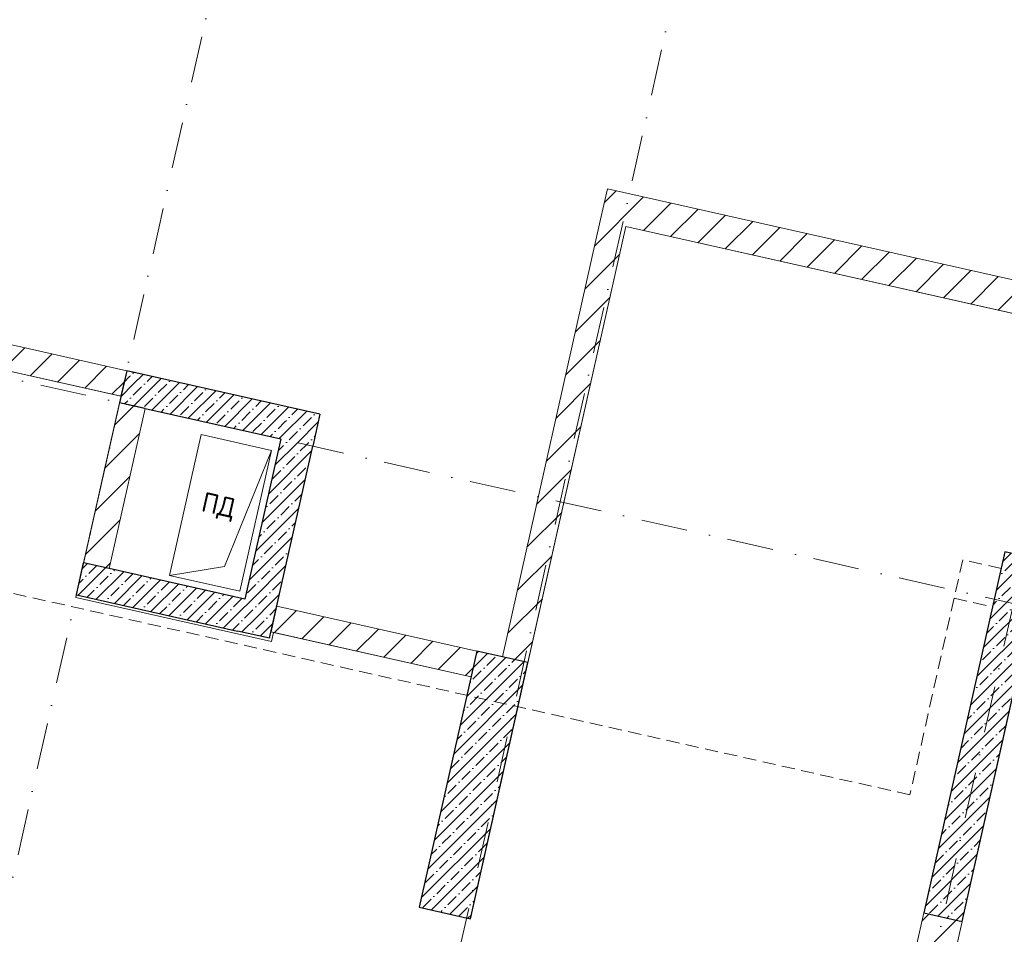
# Model space of a CAD drawing. Header units: millimetres. Extents: x -7218036 to -6881410, y 6117771 to 6219607.
# Tile 48 of 84: x -7170126 to -7162624, y 6136831 to 6143800. Entities that reach past the tile are written whole.
import ezdxf
from ezdxf.enums import TextEntityAlignment as Align

# ---------------------------------------------------------------- set-up
doc = ezdxf.new("R2010")
doc.units = ezdxf.units.MM
doc.header["$MEASUREMENT"] = 0
doc.linetypes.add('Dashed_1', pattern=[150, 100, -50])
doc.linetypes.add('Штрихпунктирная', pattern=[670.277762, 352.777767, -176.388884, 0, -141.111112])
for name, color, linetype in [('S - МОП.АР', 7, 'Continuous'), ('АР-Стены_внутренние_пилоны.АР', 7, 'Continuous'), ('АР-Чертеж-Оси_Осевые размеры.АР', 7, 'Continuous'), ('ИОС-Шахты и отверстия.АР', 7, 'Continuous')]:
    doc.layers.add(name, color=color, linetype=linetype)
for name, color, linetype, lineweight in [('АР-Стены_внутренние_пилоны.АР_Ном._пера__1', 7, 'Continuous', 15), ('АР-Чертеж-Оси_Осевые размеры.АР_Ном._пера__120', 7, 'Continuous', 0), ('ИОС-Шахты и отверстия (перекидка)_Ном._пера__1', 7, 'Continuous', 0), ('ИОС-Шахты и отверстия.АР_Ном._пера__1', 7, 'Continuous', 0)]:
    doc.layers.add(name, color=color, linetype=linetype, lineweight=lineweight)
doc.styles.add('РЎР“Р•РќР•Р\xa0Р\x98Р\xa0_РЎРўР\x98Р›Р¬_2', font='GOST_Common.ttf')
doc.styles.add('РЎР“Р•РќР•Р\xa0Р\x98Р\xa0_РЎРўР\x98Р›Р¬_3', font='GOTHIC.TTF')
doc.styles.add('РЎР“Р•РќР•Р\xa0Р\x98Р\xa0_РЎРўР\x98Р›Р¬_4', font='isocpeur.ttf')
pattern_1 = [(45, (-6566190.34, 6562677.8), (-127.279217, 127.279217), [])]
pattern_2 = [(45, (-6566190.34, 6562677.8), (-84.852814, 84.852814), []), (45, (-6566232.77, 6562720.22), (-84.852814, 84.852814), [90, -30, 0, -30])]

# ---------------------------------------------------------------- blocks, each defined once
blk = doc.blocks.new('Стена_14_1', base_point=(-7165577.2, 6142367.5))
at = {"layer": 'АР-Стены_внутренние_пилоны.АР', "linetype": 'Continuous', "lineweight": 0, "true_color": 0x000000}
h = blk.add_hatch(dxfattribs=at)
h.set_pattern_fill('БЛОКИ_БЕТОННЫЕ_ЭФФЕКТИВН_78', color=18, style=0, pattern_type=2)
h.set_pattern_definition(pattern_1)
h.paths.add_polyline_path([(-7165702.1, 6142267.5), (-7165507, 6142223.6), (-7165647.3, 6142511.4)])
h = blk.add_hatch(dxfattribs=at)
h.set_pattern_fill('БЛОКИ_БЕТОННЫЕ_ЭФФЕКТИВН_78', color=18, style=0, pattern_type=2)
h.set_pattern_definition(pattern_1)
h.paths.add_polyline_path([(-7165647.3, 6142511.4), (-7165507, 6142223.6), (-7165452.2, 6142467.6)])
h = blk.add_hatch(dxfattribs=at)
h.set_pattern_fill('БЛОКИ_БЕТОННЫЕ_ЭФФЕКТИВН_78', color=18, style=0, pattern_type=2)
h.set_pattern_definition(pattern_1)
h.paths.add_polyline_path([(-7162173.8, 6141731.3), (-7165452.2, 6142467.6), (-7165507, 6142223.6), (-7162228.6, 6141487.3)])
at = {"layer": 'АР-Стены_внутренние_пилоны.АР_Ном._пера__1', "color": 7, "linetype": 'Continuous', "lineweight": 15, "flags": 128}
for points in [[(-7165647.3, 6142511.4), (-7165702.1, 6142267.5)], [(-7162173.8, 6141731.3), (-7165647.3, 6142511.4)], [(-7165507, 6142223.6), (-7162228.6, 6141487.3)]]:
    blk.add_lwpolyline(points, dxfattribs=at)
blk = doc.blocks.new('Стена_16_1', base_point=(-7166350.7, 6138923.3))
at = {"layer": 'АР-Стены_внутренние_пилоны.АР', "linetype": 'Continuous', "lineweight": 0, "true_color": 0x000000}
h = blk.add_hatch(dxfattribs=at)
h.set_pattern_fill('БЛОКИ_БЕТОННЫЕ_ЭФФЕКТИВН_78', color=18, style=0, pattern_type=2)
h.set_pattern_definition(pattern_1)
h.paths.add_polyline_path([(-7165702.1, 6142267.5), (-7166448.2, 6138945.2), (-7166253.1, 6138901.4), (-7165507, 6142223.6)])
at = {"layer": 'АР-Стены_внутренние_пилоны.АР_Ном._пера__1', "color": 7, "linetype": 'Continuous', "lineweight": 15, "flags": 128}
for points in [[(-7165702.1, 6142267.5), (-7166448.2, 6138945.2)], [(-7166253.1, 6138901.4), (-7165507, 6142223.6)], [(-7166253.1, 6138901.4), (-7166448.2, 6138945.2)]]:
    blk.add_lwpolyline(points, dxfattribs=at)
blk = doc.blocks.new('Стена_17_1', base_point=(-7168188.5, 6139233.6))
at = {"layer": 'АР-Стены_внутренние_пилоны.АР', "linetype": 'Continuous', "lineweight": 0, "true_color": 0x000000}
h = blk.add_hatch(dxfattribs=at)
h.set_pattern_fill('БЛОКИ_БЕТОННЫЕ_ЭФФЕКТИВН_78', color=18, style=0, pattern_type=2)
h.set_pattern_definition(pattern_1)
h.paths.add_polyline_path([(-7168210.5, 6139136), (-7166687.2, 6138793.9), (-7166643.4, 6138989.1), (-7168166.6, 6139331.2)])
at = {"layer": 'АР-Стены_внутренние_пилоны.АР_Ном._пера__1', "color": 7, "linetype": 'Continuous', "lineweight": 15, "flags": 128}
for points in [[(-7168166.6, 6139331.2), (-7168210.5, 6139136)], [(-7166643.4, 6138989.1), (-7168166.6, 6139331.2)], [(-7168210.5, 6139136), (-7166687.2, 6138793.9)], [(-7166687.2, 6138793.9), (-7166643.4, 6138989.1)]]:
    blk.add_lwpolyline(points, dxfattribs=at)
blk = doc.blocks.new('Стена_18_1', base_point=(-7169212.2, 6141103.4))
at = {"layer": 'АР-Стены_внутренние_пилоны.АР', "linetype": 'Continuous', "lineweight": 0, "true_color": 0x000000}
h = blk.add_hatch(dxfattribs=at)
h.set_pattern_fill('БЛОКИ_БЕТОННЫЕ_ЭФФЕКТИВН_78', color=18, style=0, pattern_type=2)
h.set_pattern_definition(pattern_1)
h.paths.add_polyline_path([(-7169443.4, 6139617.9), (-7169169.4, 6140837.5), (-7169364.6, 6140881.4), (-7169638.5, 6139661.8)])
at = {"layer": 'АР-Стены_внутренние_пилоны.АР_Ном._пера__1', "color": 7, "linetype": 'Continuous', "lineweight": 30}
for p, q in [((-7169169.4, 6140837.5), (-7169364.6, 6140881.4)), ((-7169443.4, 6139617.9), (-7169638.5, 6139661.8))]:
    blk.add_line(p, q, dxfattribs=at)
at = {"layer": 'АР-Стены_внутренние_пилоны.АР_Ном._пера__1', "color": 7, "linetype": 'Continuous', "lineweight": 15, "flags": 128}
for points in [[(-7169364.6, 6140881.4), (-7169638.5, 6139661.8)], [(-7169443.4, 6139617.9), (-7169169.4, 6140837.5)]]:
    blk.add_lwpolyline(points, dxfattribs=at)
blk = doc.blocks.new('Стена_19_1', base_point=(-7163091.4, 6136961.4))
at = {"layer": 'АР-Стены_внутренние_пилоны.АР', "linetype": 'Continuous', "lineweight": 0, "true_color": 0x000000}
h = blk.add_hatch(dxfattribs=at)
h.set_pattern_fill('ЖЕЛЕЗОБЕТОН__PROJECT__0001', color=18, style=0, pattern_type=2)
h.set_pattern_definition(pattern_2)
h.paths.add_polyline_path([(-7162945, 6136928.6), (-7162327.1, 6139680.1), (-7162619.8, 6139745.8), (-7163237.7, 6136994.3)])
at = {"layer": 'АР-Стены_внутренние_пилоны.АР_Ном._пера__1', "color": 7, "linetype": 'Continuous', "lineweight": 30, "flags": 128}
for points in [[(-7162619.8, 6139745.8), (-7163237.7, 6136994.3)], [(-7162327.1, 6139680.1), (-7162619.8, 6139745.8)], [(-7162945, 6136928.6), (-7162327.1, 6139680.1)], [(-7163237.7, 6136994.3), (-7162945, 6136928.6)]]:
    blk.add_lwpolyline(points, dxfattribs=at)
blk = doc.blocks.new('Стена_20_1', base_point=(-7163091.4, 6136961.4))
at = {"layer": 'АР-Стены_внутренние_пилоны.АР', "linetype": 'Continuous', "lineweight": 0, "true_color": 0x000000}
h = blk.add_hatch(dxfattribs=at)
h.set_pattern_fill('БЛОКИ_БЕТОННЫЕ_ЭФФЕКТИВН_78', color=18, style=0, pattern_type=2)
h.set_pattern_definition(pattern_1)
h.paths.add_polyline_path([(-7163237.7, 6136994.3), (-7163935.7, 6133886.4), (-7163643, 6133820.6), (-7162945, 6136928.6)])
at = {"layer": 'АР-Стены_внутренние_пилоны.АР_Ном._пера__1', "color": 7, "linetype": 'Continuous', "lineweight": 15, "flags": 128}
for points in [[(-7163237.7, 6136994.3), (-7163935.7, 6133886.4)], [(-7162945, 6136928.6), (-7163237.7, 6136994.3)], [(-7163643, 6133820.6), (-7162945, 6136928.6)], [(-7163935.7, 6133886.4), (-7163643, 6133820.6)]]:
    blk.add_lwpolyline(points, dxfattribs=at)
blk = doc.blocks.new('Стена_60_1', base_point=(-7169212.2, 6141103.4))
at = {"layer": 'АР-Стены_внутренние_пилоны.АР', "linetype": 'Continuous', "lineweight": 0, "true_color": 0x000000}
h = blk.add_hatch(dxfattribs=at)
h.set_pattern_fill('ЖЕЛЕЗОБЕТОН__PROJECT__0001', color=18, style=0, pattern_type=2)
h.set_pattern_definition(pattern_2)
h.paths.add_polyline_path([(-7169309.8, 6141125.3), (-7169364.6, 6140881.4), (-7169169.4, 6140837.5)])
h = blk.add_hatch(dxfattribs=at)
h.set_pattern_fill('ЖЕЛЕЗОБЕТОН__PROJECT__0001', color=18, style=0, pattern_type=2)
h.set_pattern_definition(pattern_2)
h.paths.add_polyline_path([(-7168081.9, 6140849.5), (-7169309.8, 6141125.3), (-7169169.4, 6140837.5), (-7168136.6, 6140605.6)])
h = blk.add_hatch(dxfattribs=at)
h.set_pattern_fill('ЖЕЛЕЗОБЕТОН__PROJECT__0001', color=18, style=0, pattern_type=2)
h.set_pattern_definition(pattern_2)
h.paths.add_polyline_path([(-7168081.9, 6140849.5), (-7168136.6, 6140605.6), (-7167837.9, 6140794.7)])
h = blk.add_hatch(dxfattribs=at)
h.set_pattern_fill('ЖЕЛЕЗОБЕТОН__PROJECT__0001', color=18, style=0, pattern_type=2)
h.set_pattern_definition(pattern_2)
h.paths.add_polyline_path([(-7168136.6, 6140605.6), (-7167892.7, 6140550.8), (-7167837.9, 6140794.7)])
at = {"layer": 'АР-Стены_внутренние_пилоны.АР_Ном._пера__1', "color": 7, "linetype": 'Continuous', "lineweight": 30}
blk.add_line((-7169169.4, 6140837.5), (-7169364.6, 6140881.4), dxfattribs=at)
at = {"layer": 'АР-Стены_внутренние_пилоны.АР_Ном._пера__1', "color": 7, "linetype": 'Continuous', "lineweight": 30, "flags": 128}
for points in [[(-7169309.8, 6141125.3), (-7169364.6, 6140881.4)], [(-7167837.9, 6140794.7), (-7169309.8, 6141125.3)], [(-7169169.4, 6140837.5), (-7168136.6, 6140605.6)], [(-7167837.9, 6140794.7), (-7167892.7, 6140550.8)]]:
    blk.add_lwpolyline(points, dxfattribs=at)
blk = doc.blocks.new('Стена_61_1', base_point=(-7168081.9, 6140849.5))
at = {"layer": 'АР-Стены_внутренние_пилоны.АР', "linetype": 'Continuous', "lineweight": 0, "true_color": 0x000000}
h = blk.add_hatch(dxfattribs=at)
h.set_pattern_fill('ЖЕЛЕЗОБЕТОН__PROJECT__0001', color=18, style=0, pattern_type=2)
h.set_pattern_definition(pattern_2)
h.paths.add_polyline_path([(-7168136.6, 6140605.6), (-7168410.5, 6139386), (-7168166.6, 6139331.2), (-7167892.7, 6140550.8)])
h = blk.add_hatch(dxfattribs=at)
h.set_pattern_fill('ЖЕЛЕЗОБЕТОН__PROJECT__0001', color=18, style=0, pattern_type=2)
h.set_pattern_definition(pattern_2)
h.paths.add_polyline_path([(-7168465.3, 6139142), (-7168221.4, 6139087.3), (-7168410.5, 6139386)])
h = blk.add_hatch(dxfattribs=at)
h.set_pattern_fill('ЖЕЛЕЗОБЕТОН__PROJECT__0001', color=18, style=0, pattern_type=2)
h.set_pattern_definition(pattern_2)
h.paths.add_polyline_path([(-7168410.5, 6139386), (-7168221.4, 6139087.3), (-7168166.6, 6139331.2)])
at = {"layer": 'АР-Стены_внутренние_пилоны.АР_Ном._пера__1', "color": 7, "linetype": 'Continuous', "lineweight": 30, "flags": 128}
for points in [[(-7168136.6, 6140605.6), (-7168410.5, 6139386)], [(-7168221.4, 6139087.3), (-7167892.7, 6140550.8)], [(-7168221.4, 6139087.3), (-7168465.3, 6139142)]]:
    blk.add_lwpolyline(points, dxfattribs=at)
blk = doc.blocks.new('Стена_62_1', base_point=(-7168410.5, 6139386))
at = {"layer": 'АР-Стены_внутренние_пилоны.АР', "linetype": 'Continuous', "lineweight": 0, "true_color": 0x000000}
h = blk.add_hatch(dxfattribs=at)
h.set_pattern_fill('ЖЕЛЕЗОБЕТОН__PROJECT__0001', color=18, style=0, pattern_type=2)
h.set_pattern_definition(pattern_2)
h.paths.add_polyline_path([(-7169638.5, 6139661.8), (-7169693.3, 6139417.8), (-7169443.4, 6139617.9)])
h = blk.add_hatch(dxfattribs=at)
h.set_pattern_fill('ЖЕЛЕЗОБЕТОН__PROJECT__0001', color=18, style=0, pattern_type=2)
h.set_pattern_definition(pattern_2)
h.paths.add_polyline_path([(-7168410.5, 6139386), (-7169443.4, 6139617.9), (-7169693.3, 6139417.8), (-7168465.3, 6139142)])
at = {"layer": 'АР-Стены_внутренние_пилоны.АР_Ном._пера__1', "color": 7, "linetype": 'Continuous', "lineweight": 30}
blk.add_line((-7169443.4, 6139617.9), (-7169638.5, 6139661.8), dxfattribs=at)
at = {"layer": 'АР-Стены_внутренние_пилоны.АР_Ном._пера__1', "color": 7, "linetype": 'Continuous', "lineweight": 30, "flags": 128}
for points in [[(-7169693.3, 6139417.8), (-7169638.5, 6139661.8)], [(-7168410.5, 6139386), (-7169443.4, 6139617.9)], [(-7169693.3, 6139417.8), (-7168465.3, 6139142)]]:
    blk.add_lwpolyline(points, dxfattribs=at)
blk = doc.blocks.new('Стена_78_1', base_point=(-7166886.5, 6136994.1))
at = {"layer": 'АР-Стены_внутренние_пилоны.АР', "linetype": 'Continuous', "lineweight": 0, "true_color": 0x000000}
h = blk.add_hatch(dxfattribs=at)
h.set_pattern_fill('ЖЕЛЕЗОБЕТОН__PROJECT__0001', color=18, style=0, pattern_type=2)
h.set_pattern_definition(pattern_2)
h.paths.add_polyline_path([(-7166691.3, 6136950.3), (-7166253.1, 6138901.4), (-7166643.4, 6138989.1), (-7167081.6, 6137037.9)])
at = {"layer": 'АР-Стены_внутренние_пилоны.АР_Ном._пера__1', "color": 7, "linetype": 'Continuous', "lineweight": 30, "flags": 128}
for points in [[(-7166643.4, 6138989.1), (-7167081.6, 6137037.9)], [(-7166253.1, 6138901.4), (-7166643.4, 6138989.1)], [(-7166691.3, 6136950.3), (-7166253.1, 6138901.4)], [(-7167081.6, 6137037.9), (-7166691.3, 6136950.3)]]:
    blk.add_lwpolyline(points, dxfattribs=at)
blk = doc.blocks.new('Стена_83_1', base_point=(-7169332, 6141027.8))
at = {"layer": 'АР-Стены_внутренние_пилоны.АР', "linetype": 'Continuous', "lineweight": 0, "true_color": 0x000000}
h = blk.add_hatch(dxfattribs=at)
h.set_pattern_fill('БЛОКИ_БЕТОННЫЕ_ЭФФЕКТИВН_78', color=18, style=0, pattern_type=2)
h.set_pattern_definition(pattern_1)
h.paths.add_polyline_path([(-7169310.1, 6141125.4), (-7170851.7, 6141471.6), (-7170895.5, 6141276.5), (-7169353.9, 6140930.2)])
at = {"layer": 'АР-Стены_внутренние_пилоны.АР_Ном._пера__1', "color": 7, "linetype": 'Continuous', "lineweight": 15, "flags": 128}
for points in [[(-7170851.7, 6141471.6), (-7170895.5, 6141276.5)], [(-7169310.1, 6141125.4), (-7170851.7, 6141471.6)], [(-7170895.5, 6141276.5), (-7169353.9, 6140930.2)], [(-7169353.9, 6140930.2), (-7169310.1, 6141125.4)]]:
    blk.add_lwpolyline(points, dxfattribs=at)
blk = doc.blocks.new('Стандартный Маркер Сетки[8]_1', base_point=(-7167491.3, 6149223.3))
at = {"layer": 'АР-Чертеж-Оси_Осевые размеры.АР_Ном._пера__120', "color": 7, "linetype": 'Штрихпунктирная', "lineweight": 0}
blk.add_line((-7167710.4, 6148247.6), (-7172273, 6127933.2), dxfattribs=at)
at = {"layer": 'АР-Чертеж-Оси_Осевые размеры.АР_Ном._пера__120', "color": 7, "lineweight": 0, "style": 'РЎР“Р•РќР•Р\xa0Р\x98Р\xa0_РЎРўР\x98Р›Р¬_3'}
blk.add_attdef('AC_MarkerText_1', text='', height=350, rotation=347.34172, dxfattribs=at).set_placement((-7172531.7, 6126650.8), align=Align.TOP_CENTER)
blk = doc.blocks.new('Стандартный Маркер Сетки[11]_1', base_point=(-7160680.9, 6147693.7))
at = {"layer": 'АР-Чертеж-Оси_Осевые размеры.АР_Ном._пера__120', "color": 7, "linetype": 'Штрихпунктирная', "lineweight": 0}
blk.add_line((-7160787.5, 6147219.2), (-7165571.2, 6125919.8), dxfattribs=at)
at = {"layer": 'АР-Чертеж-Оси_Осевые размеры.АР_Ном._пера__120', "color": 7, "lineweight": 0, "style": 'РЎР“Р•РќР•Р\xa0Р\x98Р\xa0_РЎРўР\x98Р›Р¬_3'}
blk.add_attdef('AC_MarkerText_1', text='', height=350, rotation=347.34172, dxfattribs=at).set_placement((-7165717.5, 6125138.4), align=Align.TOP_CENTER)
blk = doc.blocks.new('Стандартный Маркер Сетки[23]_1', base_point=(-7164134.9, 6148469.5))
at = {"layer": 'АР-Чертеж-Оси_Осевые размеры.АР_Ном._пера__120', "color": 7, "linetype": 'Штрихпунктирная', "lineweight": 0}
blk.add_line((-7164354, 6147493.8), (-7168916.5, 6127179.4), dxfattribs=at)
at = {"layer": 'АР-Чертеж-Оси_Осевые размеры.АР_Ном._пера__120', "color": 7, "lineweight": 0, "style": 'РЎР“Р•РќР•Р\xa0Р\x98Р\xa0_РЎРўР\x98Р›Р¬_4'}
blk.add_attdef('AC_MarkerText_1', text='', height=350, rotation=347.34172, dxfattribs=at).set_placement((-7169206.9, 6125886.6), align=Align.TOP_CENTER)
blk = doc.blocks.new('Стандартный Маркер Сетки[29]_1', base_point=(-7167491.3, 6149223.3))
at = {"layer": 'АР-Чертеж-Оси_Осевые размеры.АР_Ном._пера__120', "color": 7, "linetype": 'Штрихпунктирная', "lineweight": 0}
blk.add_line((-7167710.4, 6148247.6), (-7172273, 6127933.2), dxfattribs=at)
at = {"layer": 'АР-Чертеж-Оси_Осевые размеры.АР_Ном._пера__120', "color": 7, "lineweight": 0, "style": 'РЎР“Р•РќР•Р\xa0Р\x98Р\xa0_РЎРўР\x98Р›Р¬_3'}
blk.add_attdef('AC_MarkerText_1', text='', height=350, rotation=347.34172, dxfattribs=at).set_placement((-7172531.7, 6126650.8), align=Align.TOP_CENTER)
blk = doc.blocks.new('Стандартный Маркер Сетки[32]_1', base_point=(-7160680.9, 6147693.7))
at = {"layer": 'АР-Чертеж-Оси_Осевые размеры.АР_Ном._пера__120', "color": 7, "linetype": 'Штрихпунктирная', "lineweight": 0}
blk.add_line((-7160787.5, 6147219.2), (-7165571.2, 6125919.8), dxfattribs=at)
at = {"layer": 'АР-Чертеж-Оси_Осевые размеры.АР_Ном._пера__120', "color": 7, "lineweight": 0, "style": 'РЎР“Р•РќР•Р\xa0Р\x98Р\xa0_РЎРўР\x98Р›Р¬_3'}
blk.add_attdef('AC_MarkerText_1', text='', height=350, rotation=347.34172, dxfattribs=at).set_placement((-7165717.5, 6125138.4), align=Align.TOP_CENTER)
blk = doc.blocks.new('Стандартный Маркер Сетки[44]_1', base_point=(-7164134.9, 6148469.5))
at = {"layer": 'АР-Чертеж-Оси_Осевые размеры.АР_Ном._пера__120', "color": 7, "linetype": 'Штрихпунктирная', "lineweight": 0}
blk.add_line((-7164354, 6147493.8), (-7168916.5, 6127179.4), dxfattribs=at)
at = {"layer": 'АР-Чертеж-Оси_Осевые размеры.АР_Ном._пера__120', "color": 7, "lineweight": 0, "style": 'РЎР“Р•РќР•Р\xa0Р\x98Р\xa0_РЎРўР\x98Р›Р¬_4'}
blk.add_attdef('AC_MarkerText_1', text='', height=350, rotation=347.34172, dxfattribs=at).set_placement((-7169206.9, 6125886.6), align=Align.TOP_CENTER)
blk = doc.blocks.new('Стандартный Маркер Сетки[49]_1', base_point=(-7215418.6, 6151224.6))
at = {"layer": 'АР-Чертеж-Оси_Осевые размеры.АР_Ном._пера__120', "color": 7, "linetype": 'Штрихпунктирная', "lineweight": 0}
blk.add_line((-7214442.9, 6151005.4), (-7135501.7, 6133275.6), dxfattribs=at)
at = {"layer": 'АР-Чертеж-Оси_Осевые размеры.АР_Ном._пера__120', "color": 7, "lineweight": 0, "style": 'РЎР“Р•РќР•Р\xa0Р\x98Р\xa0_РЎРўР\x98Р›Р¬_3'}
for tag, p in [('AC_MarkerText_1_0', (-7215836.5, 6151515.2)), ('AC_MarkerText_1_1', (-7133968.2, 6133128))]:
    blk.add_attdef(tag, text='', height=350, rotation=347.34172, dxfattribs=at).set_placement(p, align=Align.TOP_CENTER)
blk = doc.blocks.new('Символ Проема в Полу 21[52]_1', base_point=(-7168983.9, 6139566))
at = {"layer": 'ИОС-Шахты и отверстия.АР_Ном._пера__1', "color": 7, "linetype": 'Continuous', "lineweight": 0, "flags": 128}
for points in [[(-7168566.1, 6139633.2), (-7168206.2, 6140518.7), (-7168742.8, 6140639.2), (-7168983.9, 6139566)], [(-7168983.9, 6139566), (-7168447.2, 6139445.4), (-7168206.2, 6140518.7), (-7168566.1, 6139633.2)]]:
    blk.add_lwpolyline(points, close=True, dxfattribs=at)
blk = doc.blocks.new('Стандартный Маркер Сетки[59]_1', base_point=(-7215418.6, 6151224.6))
at = {"layer": 'АР-Чертеж-Оси_Осевые размеры.АР_Ном._пера__120', "color": 7, "linetype": 'Штрихпунктирная', "lineweight": 0}
blk.add_line((-7214442.9, 6151005.4), (-7135501.7, 6133275.6), dxfattribs=at)
at = {"layer": 'АР-Чертеж-Оси_Осевые размеры.АР_Ном._пера__120', "color": 7, "lineweight": 0, "style": 'РЎР“Р•РќР•Р\xa0Р\x98Р\xa0_РЎРўР\x98Р›Р¬_3'}
for tag, p in [('AC_MarkerText_1_0', (-7215836.5, 6151515.2)), ('AC_MarkerText_1_1', (-7133968.2, 6133128))]:
    blk.add_attdef(tag, text='', height=350, rotation=347.34172, dxfattribs=at).set_placement(p, align=Align.TOP_CENTER)
blk = doc.blocks.new('Стандартный Маркер Сетки[62]_1', base_point=(-7215418.6, 6151224.6))
at = {"layer": 'АР-Чертеж-Оси_Осевые размеры.АР_Ном._пера__120', "color": 7, "linetype": 'Штрихпунктирная', "lineweight": 0}
blk.add_line((-7214442.9, 6151005.4), (-7135501.7, 6133275.6), dxfattribs=at)
at = {"layer": 'АР-Чертеж-Оси_Осевые размеры.АР_Ном._пера__120', "color": 7, "lineweight": 0, "style": 'РЎР“Р•РќР•Р\xa0Р\x98Р\xa0_РЎРўР\x98Р›Р¬_3'}
for tag, p in [('AC_MarkerText_1_0', (-7215836.5, 6151515.2)), ('AC_MarkerText_1_1', (-7133968.2, 6133128))]:
    blk.add_attdef(tag, text='', height=350, rotation=347.34172, dxfattribs=at).set_placement(p, align=Align.TOP_CENTER)
blk = doc.blocks.new('Стандартный Маркер Сетки[66]_1', base_point=(-7215418.6, 6151224.6))
at = {"layer": 'АР-Чертеж-Оси_Осевые размеры.АР_Ном._пера__120', "color": 7, "linetype": 'Штрихпунктирная', "lineweight": 0}
blk.add_line((-7214442.9, 6151005.4), (-7135501.7, 6133275.6), dxfattribs=at)
at = {"layer": 'АР-Чертеж-Оси_Осевые размеры.АР_Ном._пера__120', "color": 7, "lineweight": 0, "style": 'РЎР“Р•РќР•Р\xa0Р\x98Р\xa0_РЎРўР\x98Р›Р¬_3'}
for tag, p in [('AC_MarkerText_1_0', (-7215836.5, 6151515.2)), ('AC_MarkerText_1_1', (-7133968.2, 6133128))]:
    blk.add_attdef(tag, text='', height=350, rotation=347.34172, dxfattribs=at).set_placement(p, align=Align.TOP_CENTER)

msp = doc.modelspace()

# ---------------------------------------------------------------- linework, layer by layer
at = {"layer": 'S - МОП.АР', "color": 254, "linetype": 'Continuous', "lineweight": 0, "true_color": 0xd1c7d6, "flags": 128}
for points in [[(-7171340.6, 6133704.9), (-7168018.3, 6132958.7), (-7167624, 6134714.5), (-7167214.2, 6134622.5), (-7167608.6, 6132866.7), (-7164378.9, 6132141.3), (-7163984.5, 6133897.4), (-7163935.8, 6133886.4), (-7163238, 6136994.4), (-7162619.7, 6139746), (-7161102.1, 6139405.3), (-7160711.1, 6141146.5), (-7165507, 6142223.7), (-7166296.9, 6138706.3), (-7166296.9, 6138706.3), (-7166691.3, 6136950.3), (-7167081.6, 6137037.9), (-7166687.2, 6138793.9), (-7168190.9, 6139131.6), (-7168206.3, 6139063.4), (-7169697.7, 6139398.3), (-7169353.6, 6140930.2), (-7170895.5, 6141276.5)], [(-7162370.9, 6139484.9), (-7163643.1, 6133820.7), (-7163594.2, 6133809.7), (-7163988.6, 6132053.6)]]:
    msp.add_lwpolyline(points, dxfattribs=at)
at = {"layer": 'ИОС-Шахты и отверстия (перекидка)_Ном._пера__1', "color": 7, "linetype": 'Dashed_1', "lineweight": 0}
for p, q in [((-7163343.1, 6137894.1), (-7172810.6, 6140020.5)), ((-7163006.7, 6139391.8), (-7163343.1, 6137894.1))]:
    msp.add_line(p, q, dxfattribs=at)
at = {"layer": 'ИОС-Шахты и отверстия.АР_Ном._пера__1', "color": 7, "linetype": 'Dashed_1', "lineweight": 0}
msp.add_lwpolyline([(-7163006.7, 6139391.8), (-7162714, 6139326.1), (-7162648.2, 6139618.8), (-7162940.9, 6139684.6)], close=True, dxfattribs=at)

# ---------------------------------------------------------------- block references
at = {"layer": 'АР-Стены_внутренние_пилоны.АР', "color": 7, "lineweight": 0}
for name, p in [('Стена_14_1', (-7165577.2, 6142367.5)), ('Стена_16_1', (-7166350.7, 6138923.3)), ('Стена_83_1', (-7169332, 6141027.8)), ('Стена_60_1', (-7169212.2, 6141103.4)), ('Стена_18_1', (-7169212.2, 6141103.4)), ('Стена_61_1', (-7168081.9, 6140849.5)), ('Стена_19_1', (-7163091.4, 6136961.4)), ('Стена_62_1', (-7168410.5, 6139386)), ('Стена_17_1', (-7168188.5, 6139233.6)), ('Стена_78_1', (-7166886.5, 6136994.1)), ('Стена_20_1', (-7163091.4, 6136961.4))]:
    msp.add_blockref(name, p, dxfattribs=at)
at = {"layer": 'АР-Чертеж-Оси_Осевые размеры.АР', "color": 8, "linetype": 'Continuous', "lineweight": 15}
for name, p in [('Стандартный Маркер Сетки[49]_1', (-7215418.6, 6151224.6)), ('Стандартный Маркер Сетки[59]_1', (-7215418.6, 6151224.6)), ('Стандартный Маркер Сетки[62]_1', (-7215418.6, 6151224.6)), ('Стандартный Маркер Сетки[66]_1', (-7215418.6, 6151224.6)), ('Стандартный Маркер Сетки[8]_1', (-7167491.3, 6149223.3)), ('Стандартный Маркер Сетки[29]_1', (-7167491.3, 6149223.3)), ('Стандартный Маркер Сетки[23]_1', (-7164134.9, 6148469.5)), ('Стандартный Маркер Сетки[44]_1', (-7164134.9, 6148469.5)), ('Стандартный Маркер Сетки[11]_1', (-7160680.9, 6147693.7)), ('Стандартный Маркер Сетки[32]_1', (-7160680.9, 6147693.7))]:
    msp.add_blockref(name, p, dxfattribs=at)
at = {"layer": 'ИОС-Шахты и отверстия.АР', "color": 7, "linetype": 'Continuous', "lineweight": 0}
msp.add_blockref('Символ Проема в Полу 21[52]_1', (-7168983.9, 6139566), dxfattribs=at)

# ---------------------------------------------------------------- texts
at = {"layer": 'ИОС-Шахты и отверстия.АР_Ном._пера__1', "color": 7, "linetype": 'Continuous', "lineweight": 0, "insert": (-7168612.6, 6140086.9), "char_height": 150, "attachment_point": 5, "rotation": 347.34119, "style": 'РЎР“Р•РќР•Р\xa0Р\x98Р\xa0_РЎРўР\x98Р›Р¬_2'}
msp.add_mtext('\\A1;{\\pqc;\\fGOST Common|b0|i0|c204|p0;\\W1.000000;ПД}', dxfattribs=at)

doc.saveas('drawing.dxf')
